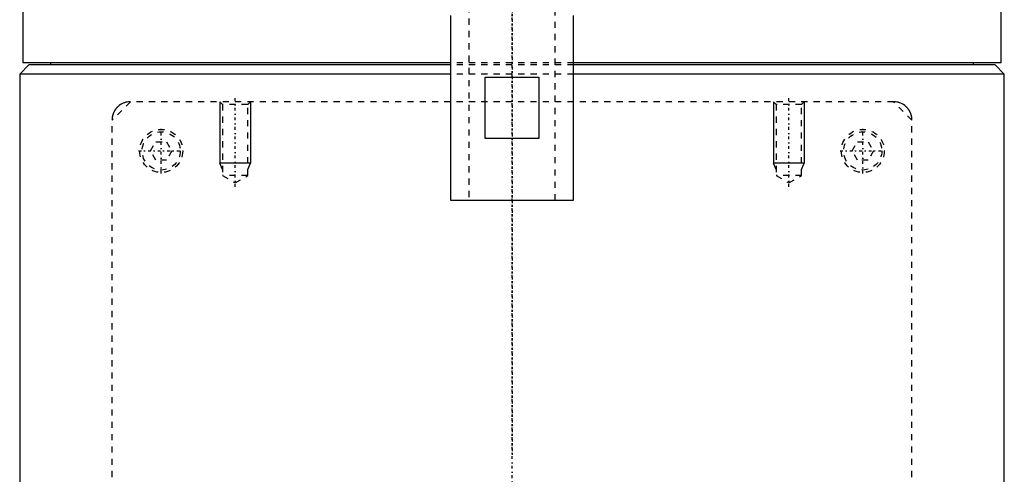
# Model space of a CAD drawing. Extents: x -90 to 90, y -319 to 827.
# Tile 2 of 11: x -80 to 80, y -95 to -21. Entities that reach past the tile are written whole.
import ezdxf

# ---------------------------------------------------------------- set-up
doc = ezdxf.new("R2010")
doc.units = 0
doc.linetypes.add('CENTER', pattern=[1.5, 0.45, -0.5, 0.05, -0.5])
doc.linetypes.add('DASHED', pattern=[2, 1, -1])
for name, color, linetype in [('AM_0', 7, 'CONTINUOUS'), ('AM_10', 7, 'CONTINUOUS'), ('AM_3', 7, 'DASHED'), ('AM_7', 7, 'CENTER')]:
    doc.layers.add(name, color=color, linetype=linetype)

msp = doc.modelspace()

# ---------------------------------------------------------------- linework, layer by layer
at = {"layer": 'AM_0', "color": 7, "linetype": 'CONTINUOUS'}
for p, q in [((-79.5, -11.5), (-79.5, -28.2)), ((79.5, -28.2), (79.5, -11.5)), ((-10, -20.5), (-10, -50.5)), ((10, -50.5), (10, -20.5)), ((-78.5, -28.5), (-80, -30)), ((-10.01, -28.2), (-79.5, -28.2)), ((-10.01, -28.5), (-78.5, -28.5)), ((-75, -28.2), (-75, -28.5)), ((79.5, -28.2), (10.01, -28.2)), ((78.5, -28.5), (10.01, -28.5)), ((75, -28.5), (75, -28.2)), ((80, -30), (78.5, -28.5)), ((-80, -30), (-80, -291.5)), ((-10.01, -30), (-80, -30)), ((80, -30), (10.01, -30)), ((80, -291.5), (80, -30)), ((-4.36, -40.5), (-4.36, -30.5)), ((-4.36, -30.5), (4.36, -30.5)), ((4.36, -30.5), (4.36, -40.5)), ((4.36, -40.5), (-4.36, -40.5)), ((-10, -50.5), (10, -50.5))]:
    msp.add_line(p, q, dxfattribs=at)
at = {"layer": 'AM_10', "color": 7, "linetype": 'CONTINUOUS'}
for p, q in [((-47.5, -34.5), (-47.5, -44.5)), ((-42.5, -34.5), (-42.5, -44.5)), ((42.5, -34.5), (42.5, -44.5)), ((47.5, -34.5), (47.5, -44.5)), ((-42.5, -44.5), (-47.5, -44.5)), ((-47.07, -45.5), (-47.5, -44.5)), ((-42.93, -45.5), (-42.5, -44.5)), ((47.5, -44.5), (42.5, -44.5)), ((42.93, -45.5), (42.5, -44.5)), ((47.07, -45.5), (47.5, -44.5))]:
    msp.add_line(p, q, dxfattribs=at)
at = {"layer": 'AM_3', "color": 6, "linetype": 'DASHED'}
for p, q in [((-7, 479), (-7, -50.5)), ((7, -50.5), (7, 479)), ((10.01, -28.2), (-10.01, -28.2)), ((10.01, -28.5), (-10.01, -28.5)), ((10.01, -30), (-10.01, -30)), ((-62, -34.5), (-65, -37.5)), ((62, -34.5), (-62, -34.5)), ((-47.5, -34.5), (-47.07, -34.93)), ((-47.07, -34.93), (-47.07, -46.5)), ((-42.93, -34.93), (-47.07, -34.93)), ((-42.93, -34.93), (-42.5, -34.5)), ((-42.93, -46.5), (-42.93, -34.93)), ((42.5, -34.5), (42.93, -34.93)), ((42.93, -34.93), (42.93, -46.5)), ((47.07, -34.93), (42.93, -34.93)), ((47.07, -34.93), (47.5, -34.5)), ((47.07, -46.5), (47.07, -34.93)), ((65, -37.5), (62, -34.5)), ((-65, -313.5), (-65, -37.5)), ((65, -313.5), (65, -37.5)), ((-58.73, -42.5), (-57.87, -41)), ((-57.87, -41), (-56.13, -41)), ((-56.13, -41), (-55.27, -42.5)), ((55.27, -42.5), (56.13, -41)), ((56.13, -41), (57.87, -41)), ((57.87, -41), (58.73, -42.5)), ((-57.87, -44), (-58.73, -42.5)), ((-55.27, -42.5), (-56.13, -44)), ((56.13, -44), (55.27, -42.5)), ((58.73, -42.5), (57.87, -44)), ((-56.13, -44), (-57.87, -44)), ((57.87, -44), (56.13, -44)), ((-47.07, -46.5), (-45, -47.69)), ((-42.93, -46.5), (-47.07, -46.5)), ((-45, -47.69), (-42.93, -46.5)), ((42.93, -46.5), (45, -47.69)), ((47.07, -46.5), (42.93, -46.5)), ((45, -47.69), (47.07, -46.5))]:
    msp.add_line(p, q, dxfattribs=at)
for points in [[(-62, -34.5, 0), (-62.11, -34.5, 0), (-62.32, -34.52, 0), (-62.54, -34.55, 0), (-62.65, -34.57, 0), (-62.76, -34.6, 0), (-62.98, -34.67, 0), (-63.2, -34.75, 0), (-63.41, -34.85, 0), (-63.62, -34.97, 0), (-63.82, -35.11, 0), (-63.91, -35.19, 0), (-64, -35.27, 0), (-64.11, -35.37, 0), (-64.14, -35.4, 0), (-64.17, -35.43, 0), (-64.18, -35.44, 0), (-64.2, -35.46, 0), (-64.23, -35.49, 0), (-64.25, -35.52, 0), (-64.28, -35.55, 0), (-64.31, -35.58, 0), (-64.34, -35.62, 0), (-64.35, -35.63, 0), (-64.36, -35.65, 0), (-64.39, -35.69, 0), (-64.42, -35.72, 0), (-64.44, -35.76, 0), (-64.47, -35.8, 0), (-64.49, -35.83, 0), (-64.51, -35.85, 0), (-64.52, -35.87, 0), (-64.55, -35.91, 0), (-64.57, -35.95, 0), (-64.6, -36, 0), (-64.62, -36.04, 0), (-64.64, -36.08, 0), (-64.65, -36.1, 0), (-64.67, -36.12, 0), (-64.69, -36.17, 0), (-64.71, -36.22, 0), (-64.73, -36.26, 0), (-64.75, -36.31, 0), (-64.77, -36.36, 0), (-64.78, -36.38, 0), (-64.79, -36.4, 0), (-64.81, -36.45, 0), (-64.83, -36.5, 0), (-64.84, -36.53, 0), (-64.85, -36.55, 0), (-64.86, -36.6, 0), (-64.88, -36.65, 0), (-64.89, -36.68, 0), (-64.89, -36.71, 0), (-64.91, -36.76, 0), (-64.92, -36.81, 0), (-64.93, -36.87, 0), (-64.94, -36.92, 0), (-64.95, -36.97, 0), (-64.96, -37, 0), (-64.96, -37.03, 0), (-64.97, -37.08, 0), (-64.98, -37.14, 0), (-64.98, -37.19, 0), (-64.99, -37.25, 0), (-64.99, -37.3, 0), (-65, -37.33, 0), (-65, -37.36, 0), (-65, -37.42, 0), (-65, -37.47, 0), (-65, -37.5, 0)], [(65, -37.5, 0), (65, -37.47, 0), (65, -37.42, 0), (65, -37.36, 0), (65, -37.33, 0), (64.99, -37.3, 0), (64.99, -37.25, 0), (64.98, -37.19, 0), (64.98, -37.14, 0), (64.97, -37.09, 0), (64.96, -37.03, 0), (64.96, -37, 0), (64.95, -36.98, 0), (64.94, -36.92, 0), (64.93, -36.87, 0), (64.92, -36.82, 0), (64.91, -36.77, 0), (64.9, -36.72, 0), (64.89, -36.69, 0), (64.88, -36.67, 0), (64.87, -36.62, 0), (64.85, -36.57, 0), (64.84, -36.54, 0), (64.83, -36.52, 0), (64.82, -36.47, 0), (64.8, -36.42, 0), (64.79, -36.4, 0), (64.78, -36.37, 0), (64.76, -36.32, 0), (64.74, -36.28, 0), (64.72, -36.23, 0), (64.7, -36.19, 0), (64.68, -36.14, 0), (64.66, -36.12, 0), (64.65, -36.1, 0), (64.63, -36.06, 0), (64.61, -36.01, 0), (64.58, -35.97, 0), (64.56, -35.93, 0), (64.53, -35.89, 0), (64.52, -35.87, 0), (64.51, -35.85, 0), (64.48, -35.81, 0), (64.45, -35.77, 0), (64.43, -35.74, 0), (64.4, -35.7, 0), (64.37, -35.66, 0), (64.36, -35.65, 0), (64.34, -35.63, 0), (64.32, -35.59, 0), (64.29, -35.56, 0), (64.26, -35.53, 0), (64.23, -35.49, 0), (64.2, -35.46, 0), (64.19, -35.45, 0), (64.17, -35.43, 0), (64.14, -35.4, 0), (64.12, -35.37, 0), (64.01, -35.28, 0), (63.92, -35.2, 0), (63.83, -35.12, 0), (63.63, -34.98, 0), (63.42, -34.86, 0), (63.21, -34.75, 0), (62.99, -34.67, 0), (62.77, -34.6, 0), (62.66, -34.57, 0), (62.55, -34.55, 0), (62.33, -34.52, 0), (62.11, -34.5, 0), (62, -34.5, 0)]]:
    msp.add_polyline3d(points, dxfattribs=at)
for centre, radius in [((-57, -42.5), 3.5), ((-57, -42.5), 3.1), ((57, -42.5), 3.5), ((57, -42.5), 3.1)]:
    msp.add_circle(centre, radius, dxfattribs=at)
at = {"layer": 'AM_7', "color": 4, "linetype": 'CENTER'}
for p, q in [((0, 826.77), (0, -92.28)), ((0, -317.3), (0, 16.93)), ((-45, -48.35), (-45, -33.84)), ((45, -48.35), (45, -33.84)), ((-57, -46.17), (-57, -38.83)), ((57, -46.17), (57, -38.83)), ((-60.67, -42.5), (-53.33, -42.5)), ((53.33, -42.5), (60.67, -42.5))]:
    msp.add_line(p, q, dxfattribs=at)

doc.saveas('drawing.dxf')
